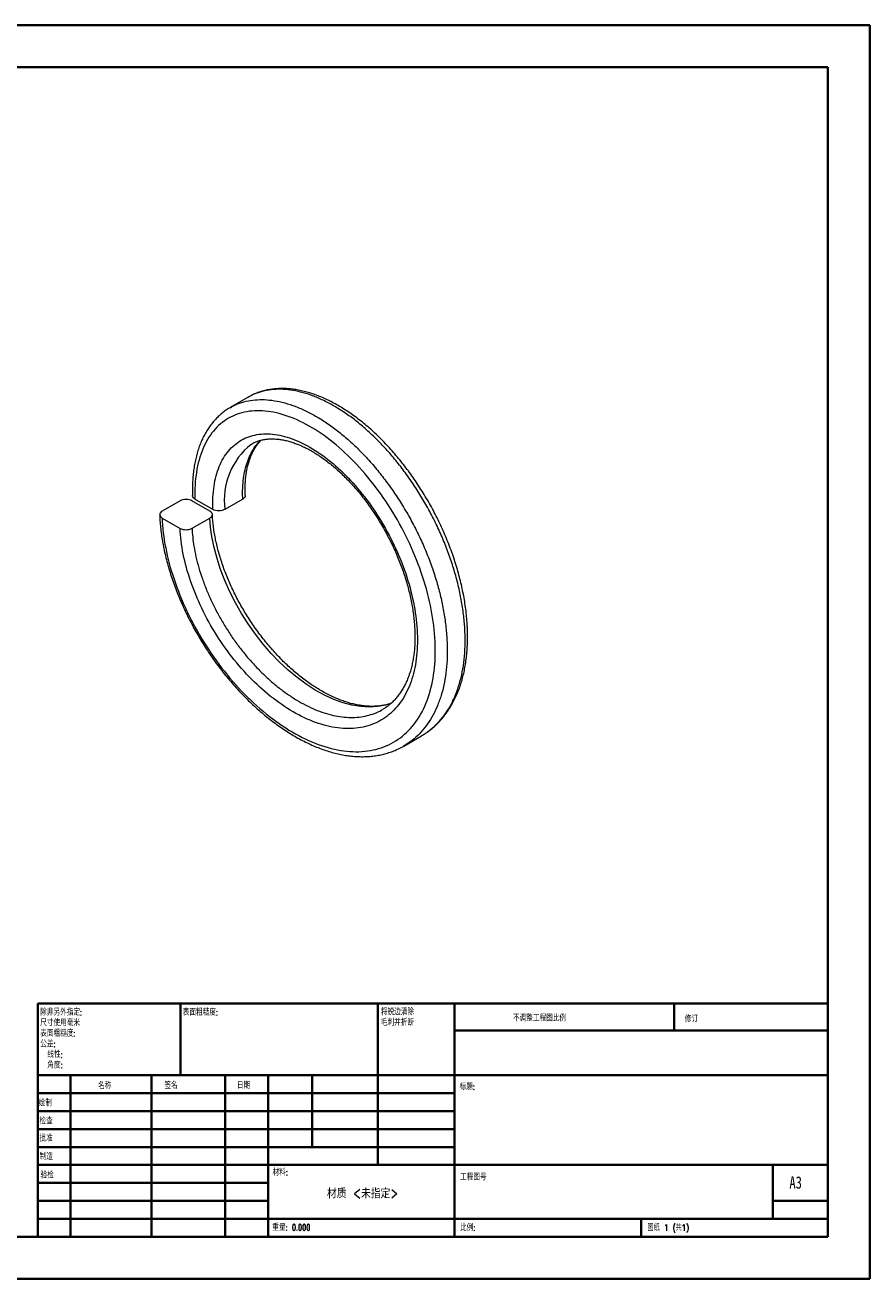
# Model space of a CAD drawing. Header units: millimetres. Extents: x 0 to 420, y 0 to 297.
# Tile 2 of 2: x 220 to 420, y 0 to 297. Entities that reach past the tile are written whole.
import ezdxf

# ---------------------------------------------------------------- set-up
doc = ezdxf.new("R2010")
doc.units = ezdxf.units.MM
doc.styles.add('SLDTEXTSTYLE0', font='TXT', dxfattribs={"width": 0.75, "bigfont": 'bigfont'})
doc.styles.add('SLDTEXTSTYLE1', font='TXT', dxfattribs={"width": 0.75})
doc.styles.add('SLDTEXTSTYLE2', font='TXT', dxfattribs={"width": 0.694444, "bigfont": 'bigfont'})

# ---------------------------------------------------------------- blocks, each defined once
blk = doc.blocks.new('SW_NOTE_0')
at = {"color": 0, "linetype": 'Continuous', "lineweight": 0, "char_height": 1.5, "attachment_point": 1, "style": 'SLDTEXTSTYLE0'}
for s, insert in [('\\M+18FAB锐边\\M+190B4\\M+18F9C', (0, 1.93)), ('\\M+196D1\\M+18E68\\M+19BF3\\M+190DC\\M+19266', (0, -0.57))]:
    blk.add_mtext(s, dxfattribs=dict(at, insert=insert))
blk = doc.blocks.new('SW_NOTE_1')
at = {"color": 0, "linetype": 'Continuous', "lineweight": 0, "char_height": 1.5, "attachment_point": 1, "style": 'SLDTEXTSTYLE0'}
for s, insert in [('\\M+18F9C\\M+194F1另\\M+18A4F\\M+18E77\\M+192E8:', (0, 1.93)), ('\\M+18EDA\\M+190A1\\M+18E67\\M+19770\\M+19F7C\\M+195C4', (0, -0.57)), ('\\M+1955C\\M+196CA\\M+19165糙\\M+19378:', (0, -3.07)), ('\\M+18CF6\\M+18DB7:', (0, -5.57)), ('线\\M+190AB:', (1.69, -8.07)), ('\\M+18A70\\M+19378:', (1.69, -10.57))]:
    blk.add_mtext(s, dxfattribs=dict(at, insert=insert))

msp = doc.modelspace()

# ---------------------------------------------------------------- linework, layer by layer
at = {"color": 7, "linetype": 'Continuous', "lineweight": 40}
for p, q in [((0.08, 297.21), (420.08, 297.21)), ((420.08, 0.21), (420.08, 297.21)), ((25.08, 287.21), (410.08, 287.21)), ((410.08, 287.21), (410.08, 10.21)), ((222.88, 65.46), (410.08, 65.46)), ((222.88, 65.46), (222.88, 10.21)), ((256.68, 48.46), (256.68, 65.46)), ((303.48, 65.46), (303.48, 27.21)), ((321.68, 65.46), (321.68, 10.21)), ((373.68, 59.09), (373.68, 65.46)), ((410.08, 59.09), (321.68, 59.09)), ((410.08, 48.46), (222.88, 48.46)), ((230.68, 48.46), (230.68, 10.21)), ((249.87, 48.46), (249.87, 10.21)), ((267.28, 48.46), (267.28, 10.21)), ((277.48, 10.21), (277.48, 48.46)), ((287.88, 31.46), (287.88, 48.46)), ((321.68, 44.21), (222.88, 44.21)), ((321.68, 39.96), (222.88, 39.96)), ((321.68, 35.71), (222.88, 35.71)), ((321.68, 31.46), (222.88, 31.46)), ((277.48, 27.21), (222.88, 27.21)), ((277.48, 27.21), (410.08, 27.21)), ((397.08, 14.46), (397.08, 27.21)), ((277.48, 22.96), (222.88, 22.96)), ((277.48, 18.71), (222.88, 18.71)), ((410.08, 18.71), (397.08, 18.71)), ((222.88, 14.46), (410.08, 14.46)), ((365.88, 10.21), (365.88, 14.46)), ((25.08, 10.21), (410.08, 10.21)), ((0.08, 0.21), (420.08, 0.21))]:
    msp.add_line(p, q, dxfattribs=at)
at = {"color": 7, "linetype": 'Continuous', "lineweight": 15}
for p, q in [((272.74, 209.07), (268.5, 206.62)), ((272.76, 209.04), (272.72, 209.02)), ((273.56, 197.97), (273.51, 197.94)), ((256.62, 184.54), (252.37, 182.09)), ((263.69, 182.09), (259.44, 184.54)), ((264.39, 182.49), (260.15, 184.94)), ((271.46, 184.94), (267.22, 182.5)), ((252.37, 180.45), (256.62, 178)), ((259.45, 178.01), (263.69, 180.45)), ((309.61, 126.43), (313.85, 128.88)), ((313.83, 128.91), (313.9, 128.94))]:
    msp.add_line(p, q, dxfattribs=at)
at = {"color": 8, "linetype": 'Continuous', "lineweight": 15, "flags": 128}
msp.add_lwpolyline([(306.58, 136.52), (305.28, 136.11), (303.45, 135.78), (301.5, 135.66), (299.46, 135.77), (297.33, 136.12), (295.23, 136.68), (293.08, 137.45), (290.87, 138.46), (288.64, 139.68), (286.5, 141.06), (284.35, 142.64), (282.23, 144.4), (280.13, 146.35), (278.18, 148.39), (276.27, 150.58), (274.46, 152.9), (272.72, 155.36), (271.17, 157.82), (269.73, 160.37), (268.4, 162.98), (267.21, 165.66), (266.22, 168.24), (265.37, 170.86), (264.68, 173.46), (264.16, 176.04), (263.85, 178.27), (263.69, 180.45), (263.69, 180.45), (263.69, 180.45)], dxfattribs=at)
at = {"color": 8, "linetype": 'Continuous', "lineweight": 15}
msp.add_arc((284.04, 184.66), 16.96, 128.7316, 187.3398, dxfattribs=at)
at = {"color": 7, "linetype": 'Continuous', "lineweight": 15}
for points, knots in [([(314.52, 129.29), (314.8, 129.48), (315.42, 129.88), (316.33, 130.59), (317.27, 131.42), (318.15, 132.31), (318.99, 133.28), (319.78, 134.32), (320.52, 135.42), (321.21, 136.59), (321.84, 137.81), (322.41, 139.1), (322.92, 140.43), (323.36, 141.81), (323.74, 143.23), (324.06, 144.71), (324.32, 146.23), (324.52, 147.8), (324.66, 149.42), (324.74, 151.08), (324.75, 152.77), (324.7, 154.49), (324.6, 156.23), (324.43, 157.99), (324.2, 159.76), (323.91, 161.53), (323.57, 163.32), (323.17, 165.11), (322.71, 166.93), (322.19, 168.75), (321.62, 170.58), (320.99, 172.4), (320.31, 174.22), (319.57, 176.03), (318.79, 177.83), (317.96, 179.6), (317.09, 181.35), (316.17, 183.07), (315.21, 184.75), (314.22, 186.41), (313.18, 188.04), (312.11, 189.64), (311, 191.21), (309.86, 192.74), (308.68, 194.22), (307.48, 195.66), (306.25, 197.05), (305, 198.39), (303.73, 199.67), (302.45, 200.88), (301.15, 202.04), (299.83, 203.13), (298.5, 204.17), (297.15, 205.14), (295.79, 206.05), (294.43, 206.89), (293.06, 207.67), (291.69, 208.36), (290.33, 208.99), (288.97, 209.53), (287.63, 210), (286.31, 210.39), (285, 210.69), (283.7, 210.92), (282.43, 211.06), (281.17, 211.13), (279.94, 211.12), (278.73, 211.02), (277.56, 210.85), (276.42, 210.59), (275.32, 210.26), (274.27, 209.85), (273.39, 209.44), (272.89, 209.14), (272.71, 209.03)], [0, 0, 0, 0, 0.010993, 0.024448, 0.037975, 0.051613, 0.065354, 0.079187, 0.093094, 0.107058, 0.121057, 0.135066, 0.149056, 0.163004, 0.176898, 0.190753, 0.204776, 0.218904, 0.233111, 0.24737, 0.261653, 0.275929, 0.290168, 0.304345, 0.318438, 0.332426, 0.346302, 0.360322, 0.374396, 0.388511, 0.402656, 0.416819, 0.430991, 0.445155, 0.459303, 0.473424, 0.48751, 0.50155, 0.515501, 0.529484, 0.543509, 0.557572, 0.571666, 0.585785, 0.59992, 0.614063, 0.628202, 0.642329, 0.656437, 0.670523, 0.684549, 0.698584, 0.712693, 0.726865, 0.741085, 0.755338, 0.769608, 0.783875, 0.798119, 0.812325, 0.826473, 0.840528, 0.854519, 0.868538, 0.882552, 0.896539, 0.91048, 0.924358, 0.938156, 0.951864, 0.965477, 0.978995, 0.992424, 1, 1, 1, 1]), ([(268.49, 206.58), (268.5, 206.58), (268.92, 206.81), (269.93, 207.41), (271.72, 208.01), (273.84, 208.43), (276.07, 208.55), (278.39, 208.38), (280.82, 207.92), (283.31, 207.17), (285.85, 206.13), (288.4, 204.83), (291.01, 203.25), (293.6, 201.4), (296.15, 199.32), (298.64, 197.02), (301.09, 194.48), (303.45, 191.74), (305.7, 188.84), (307.83, 185.8), (309.85, 182.58), (311.73, 179.27), (313.43, 175.87), (314.95, 172.42), (316.3, 168.89), (317.44, 165.35), (318.38, 161.83), (319.1, 158.36), (319.61, 154.91), (319.86, 151.95), (319.94, 149.5), (319.91, 147.13), (319.72, 144.45), (319.28, 141.53), (318.61, 138.74), (317.72, 136.16), (316.61, 133.8), (315.31, 131.67), (313.8, 129.75), (312.09, 128.13), (310.69, 127.03), (309.81, 126.58), (309.61, 126.47), (309.59, 126.46)], [0, 0, 0, 0, 0.000372, 0.018345, 0.04549, 0.072835, 0.099312, 0.125974, 0.152922, 0.180264, 0.206649, 0.233216, 0.260362, 0.287708, 0.314185, 0.340847, 0.367796, 0.395137, 0.421617, 0.448281, 0.475233, 0.502577, 0.529054, 0.555716, 0.582665, 0.610007, 0.636484, 0.663146, 0.690095, 0.717436, 0.734003, 0.750615, 0.777091, 0.803751, 0.830699, 0.85804, 0.884516, 0.911178, 0.938127, 0.965468, 0.991852, 0.999349, 1, 1, 1, 1]), ([(252.37, 180.45), (252.45, 178.18), (252.73, 175.79), (253.68, 170.94), (254.33, 168.46), (256.03, 163.42), (257.06, 160.87), (259.43, 155.89), (260.77, 153.43), (263.77, 148.61), (265.38, 146.32), (268.84, 141.97), (270.7, 139.89), (274.55, 136.1), (276.53, 134.4), (280.59, 131.34), (282.69, 130), (286.8, 127.8), (288.86, 126.93), (292.95, 125.66), (294.94, 125.28), (298.77, 125.02), (300.62, 125.13), (304.11, 125.88), (305.72, 126.49), (308.68, 128.2), (310.04, 129.31), (312.41, 131.95), (313.43, 133.47), (315.12, 136.94), (315.79, 138.88), (316.72, 143.02), (317, 145.23), (317.15, 149.96), (317.03, 152.44), (316.41, 157.48), (315.92, 160.05), (314.56, 165.28), (313.69, 167.93), (311.65, 173.1), (310.47, 175.65), (307.78, 180.65), (306.33, 183.04), (303.19, 187.57), (301.5, 189.75), (297.98, 193.73), (296.17, 195.53), (292.43, 198.77), (290.5, 200.21), (286.69, 202.58), (284.79, 203.54), (281.03, 205), (279.2, 205.48), (275.71, 205.93), (274.02, 205.91), (270.86, 205.36), (269.41, 204.83), (266.76, 203.3), (265.56, 202.28), (263.51, 199.84), (262.66, 198.41), (261.31, 195.15), (260.8, 193.3), (260.19, 189.34), (260.07, 187.22), (260.15, 184.94)], [0, 0, 0, 0, 0.03125, 0.03125, 0.0625, 0.0625, 0.09375, 0.09375, 0.125, 0.125, 0.15625, 0.15625, 0.1875, 0.1875, 0.21875, 0.21875, 0.25, 0.25, 0.28125, 0.28125, 0.3125, 0.3125, 0.34375, 0.34375, 0.375, 0.375, 0.40625, 0.40625, 0.4375, 0.4375, 0.46875, 0.46875, 0.5, 0.5, 0.53125, 0.53125, 0.5625, 0.5625, 0.59375, 0.59375, 0.625, 0.625, 0.65625, 0.65625, 0.6875, 0.6875, 0.71875, 0.71875, 0.75, 0.75, 0.78125, 0.78125, 0.8125, 0.8125, 0.84375, 0.84375, 0.875, 0.875, 0.90625, 0.90625, 0.9375, 0.9375, 0.96875, 0.96875, 1, 1, 1, 1]), ([(268.48, 206.59), (268.35, 206.52), (267.9, 206.27), (267.17, 205.76), (266.29, 205.07), (265.45, 204.3), (264.67, 203.46), (263.93, 202.56), (263.24, 201.59), (262.61, 200.55), (262.03, 199.45), (261.51, 198.29), (261.05, 197.07), (260.65, 195.8), (260.31, 194.47), (260.03, 193.1), (259.82, 191.68), (259.66, 190.21), (259.57, 188.7), (259.54, 187.2), (259.55, 186.22), (259.56, 185.75)], [0, 0, 0, 0, 0.020823, 0.073546, 0.126482, 0.179695, 0.233219, 0.287076, 0.341266, 0.395773, 0.450559, 0.505574, 0.560755, 0.616037, 0.671194, 0.727036, 0.782636, 0.838311, 0.894149, 0.950276, 1, 1, 1, 1]), ([(264.39, 182.49), (264.32, 184.44), (264.41, 186.3), (264.92, 189.69), (265.33, 191.24), (266.48, 194.04), (267.21, 195.28), (268.95, 197.37), (269.95, 198.22), (272.24, 199.54), (273.49, 199.98), (276.16, 200.43), (277.6, 200.45), (280.61, 200.03), (282.15, 199.61), (285.34, 198.36), (286.99, 197.5), (290.26, 195.44), (291.87, 194.22), (295.08, 191.41), (296.65, 189.83), (299.63, 186.41), (301.06, 184.56), (303.77, 180.59), (305, 178.53), (307.26, 174.27), (308.29, 172.04), (310.03, 167.56), (310.75, 165.31), (311.89, 160.81), (312.31, 158.55), (312.82, 154.2), (312.91, 152.09), (312.75, 148.01), (312.51, 146.09), (311.67, 142.51), (311.08, 140.83), (309.61, 137.85), (308.73, 136.53), (306.65, 134.23), (305.47, 133.28), (302.91, 131.8), (301.51, 131.26), (298.48, 130.61), (296.89, 130.5), (293.57, 130.72), (291.82, 131.05), (288.3, 132.12), (286.53, 132.86), (282.95, 134.75), (281.14, 135.89), (277.63, 138.5), (275.92, 139.96), (272.57, 143.23), (270.97, 144.99), (267.97, 148.71), (266.55, 150.7), (263.97, 154.82), (262.81, 156.92), (260.75, 161.2), (259.84, 163.4), (258.36, 167.7), (257.78, 169.83), (256.95, 174.01), (256.7, 176.05), (256.62, 178)], [0, 0, 0, 0, 0.03125, 0.03125, 0.0625, 0.0625, 0.09375, 0.09375, 0.125, 0.125, 0.15625, 0.15625, 0.1875, 0.1875, 0.21875, 0.21875, 0.25, 0.25, 0.28125, 0.28125, 0.3125, 0.3125, 0.34375, 0.34375, 0.375, 0.375, 0.40625, 0.40625, 0.4375, 0.4375, 0.46875, 0.46875, 0.5, 0.5, 0.53125, 0.53125, 0.5625, 0.5625, 0.59375, 0.59375, 0.625, 0.625, 0.65625, 0.65625, 0.6875, 0.6875, 0.71875, 0.71875, 0.75, 0.75, 0.78125, 0.78125, 0.8125, 0.8125, 0.84375, 0.84375, 0.875, 0.875, 0.90625, 0.90625, 0.9375, 0.9375, 0.96875, 0.96875, 1, 1, 1, 1]), ([(273.55, 197.97), (273.7, 198.06), (274.1, 198.29), (274.78, 198.58), (275.61, 198.85), (276.47, 199.04), (277.37, 199.17), (278.3, 199.21), (279.26, 199.18), (280.25, 199.08), (281.26, 198.91), (282.29, 198.66), (283.35, 198.34), (284.43, 197.95), (285.52, 197.49), (286.62, 196.96), (287.73, 196.35), (288.85, 195.68), (289.97, 194.94), (291.1, 194.13), (292.23, 193.26), (293.36, 192.31), (294.49, 191.31), (295.6, 190.24), (296.7, 189.11), (297.78, 187.94), (298.84, 186.71), (299.87, 185.44), (300.87, 184.12), (301.84, 182.77), (302.78, 181.38), (303.69, 179.94), (304.57, 178.46), (305.42, 176.95), (306.23, 175.41), (307, 173.84), (307.73, 172.25), (308.4, 170.66), (309.02, 169.07), (309.59, 167.48), (310.1, 165.9), (310.56, 164.32), (310.96, 162.74), (311.32, 161.16), (311.62, 159.58), (311.86, 158.02), (312.05, 156.46), (312.19, 154.93), (312.26, 153.43), (312.28, 151.97), (312.24, 150.55), (312.14, 149.18), (311.99, 147.87), (311.78, 146.6), (311.52, 145.38), (311.2, 144.2), (310.83, 143.06), (310.4, 141.97), (309.92, 140.94), (309.38, 139.96), (308.8, 139.04), (308.17, 138.18), (307.49, 137.39), (306.77, 136.67), (306.01, 136.02), (305.29, 135.49), (304.8, 135.21), (304.59, 135.09)], [0, 0, 0, 0, 0.009976, 0.026568, 0.042984, 0.059394, 0.075634, 0.091692, 0.107581, 0.123328, 0.138958, 0.154497, 0.169964, 0.185375, 0.200743, 0.21607, 0.231368, 0.246537, 0.261779, 0.27709, 0.292462, 0.307883, 0.32334, 0.338818, 0.354301, 0.369769, 0.385208, 0.400603, 0.415951, 0.431145, 0.446425, 0.461834, 0.477346, 0.492933, 0.508566, 0.524212, 0.539827, 0.55538, 0.570842, 0.586184, 0.601388, 0.61656, 0.631781, 0.647127, 0.662574, 0.678094, 0.693655, 0.709225, 0.724763, 0.740237, 0.75562, 0.770886, 0.786015, 0.801006, 0.816046, 0.831319, 0.846713, 0.862215, 0.877813, 0.893492, 0.909238, 0.92504, 0.940887, 0.956768, 0.97267, 0.988583, 1, 1, 1, 1]), ([(272.06, 185.78), (272.05, 185.82), (272.04, 186.28), (272.03, 187.07), (272.04, 188.18), (272.1, 189.27), (272.21, 190.41), (272.38, 191.54), (272.6, 192.62), (272.87, 193.64), (273.2, 194.61), (273.57, 195.53), (274, 196.39), (274.47, 197.2), (274.99, 197.94), (275.44, 198.51), (275.74, 198.8), (275.82, 198.89)], [0, 0, 0, 0, 0.007015, 0.076346, 0.13732, 0.203142, 0.276722, 0.352124, 0.427307, 0.501233, 0.576665, 0.652848, 0.729796, 0.80753, 0.886074, 0.965458, 1, 1, 1, 1]), ([(259.44, 184.54), (259.07, 184.75), (258.55, 184.87), (257.51, 184.87), (256.99, 184.75), (256.62, 184.54)], [0, 0, 0, 0, 0.5, 0.5, 1, 1, 1, 1]), ([(260.15, 184.94), (260.01, 185.04), (259.73, 185.25), (259.56, 185.54), (259.58, 185.71), (259.59, 185.75)], [0, 0, 0, 0, 0.432565, 0.865124, 1, 1, 1, 1]), ([(272.03, 185.78), (272.03, 185.69), (272.03, 185.46), (271.81, 185.17), (271.56, 185.01), (271.46, 184.94)], [0, 0, 0, 0, 0.300688, 0.721729, 1, 1, 1, 1]), ([(251.77, 181.24), (251.78, 181.15), (251.8, 180.53), (251.88, 179.39), (252.03, 177.8), (252.24, 176.17), (252.52, 174.49), (252.85, 172.78), (253.25, 171.06), (253.71, 169.32), (254.22, 167.58), (254.79, 165.83), (255.42, 164.08), (256.1, 162.33), (256.84, 160.57), (257.63, 158.81), (258.47, 157.06), (259.36, 155.33), (260.3, 153.61), (261.28, 151.92), (262.3, 150.26), (263.36, 148.63), (264.46, 147.03), (265.6, 145.47), (266.78, 143.93), (268, 142.43), (269.25, 140.97), (270.54, 139.54), (271.86, 138.17), (273.2, 136.84), (274.56, 135.56), (275.95, 134.34), (277.35, 133.18), (278.76, 132.09), (280.18, 131.05), (281.61, 130.08), (283.06, 129.18), (284.52, 128.33), (286, 127.55), (287.47, 126.84), (288.95, 126.2), (290.42, 125.63), (291.89, 125.15), (293.34, 124.74), (294.78, 124.41), (296.19, 124.17), (297.58, 124), (298.95, 123.92), (300.31, 123.91), (301.65, 123.98), (302.96, 124.13), (304.24, 124.37), (305.48, 124.68), (306.68, 125.06), (307.85, 125.53), (308.84, 125.99), (309.43, 126.33), (309.66, 126.47)], [0, 0, 0, 0, 0.003327, 0.021847, 0.039421, 0.057861, 0.07654, 0.095221, 0.113901, 0.132581, 0.151275, 0.169776, 0.18835, 0.207008, 0.22573, 0.244495, 0.263278, 0.282051, 0.300788, 0.319467, 0.338069, 0.356577, 0.375001, 0.393494, 0.412061, 0.430692, 0.449375, 0.468096, 0.486839, 0.50559, 0.524328, 0.54304, 0.561712, 0.580335, 0.598847, 0.617385, 0.636046, 0.654807, 0.673644, 0.69253, 0.711437, 0.730324, 0.74916, 0.767912, 0.78655, 0.805029, 0.823341, 0.841807, 0.860291, 0.878765, 0.89721, 0.915604, 0.933932, 0.952181, 0.970342, 0.988411, 1, 1, 1, 1]), ([(252.37, 182.09), (252, 181.87), (251.79, 181.57), (251.79, 180.97), (252, 180.67), (252.37, 180.45)], [0, 0, 0, 0, 0.5, 0.5, 1, 1, 1, 1]), ([(263.69, 180.45), (264.06, 180.67), (264.27, 180.97), (264.27, 181.57), (264.06, 181.87), (263.69, 182.09)], [0, 0, 0, 0, 0.5, 0.5, 1, 1, 1, 1]), ([(306.6, 136.54), (306.3, 136.44), (305.67, 136.25), (304.66, 136.04), (303.6, 135.9), (302.51, 135.83), (301.4, 135.84), (300.26, 135.93), (299.1, 136.09), (297.92, 136.32), (296.73, 136.62), (295.53, 137), (294.31, 137.45), (293.08, 137.97), (291.84, 138.56), (290.59, 139.22), (289.34, 139.95), (288.09, 140.75), (286.85, 141.61), (285.6, 142.53), (284.37, 143.51), (283.16, 144.55), (281.96, 145.64), (280.79, 146.78), (279.64, 147.97), (278.51, 149.21), (277.41, 150.49), (276.33, 151.82), (275.28, 153.2), (274.26, 154.61), (273.29, 156.05), (272.35, 157.51), (271.46, 158.99), (270.61, 160.49), (269.82, 161.99), (269.08, 163.5), (268.39, 165.01), (267.75, 166.53), (267.15, 168.06), (266.6, 169.6), (266.11, 171.13), (265.67, 172.66), (265.29, 174.17), (264.96, 175.66), (264.7, 177.11), (264.5, 178.53), (264.35, 179.92), (264.29, 180.82), (264.27, 181.29), (264.27, 181.31)], [0, 0, 0, 0, 0.020968, 0.043647, 0.066195, 0.088591, 0.110826, 0.132899, 0.154814, 0.176577, 0.198174, 0.219639, 0.241142, 0.26267, 0.284231, 0.305826, 0.327451, 0.349102, 0.370771, 0.392448, 0.414121, 0.435782, 0.457411, 0.479003, 0.500388, 0.521933, 0.543611, 0.565397, 0.587259, 0.609165, 0.631077, 0.652951, 0.674753, 0.696451, 0.718018, 0.739446, 0.760823, 0.782344, 0.804017, 0.825806, 0.847673, 0.869575, 0.89146, 0.913279, 0.93499, 0.956557, 0.977945, 0.999312, 1, 1, 1, 1]), ([(267.22, 182.5), (266.85, 182.28), (266.33, 182.16), (265.29, 182.16), (264.77, 182.28), (264.39, 182.49)], [0, 0, 0, 0, 0.5, 0.5, 1, 1, 1, 1]), ([(256.62, 178), (256.99, 177.79), (257.51, 177.67), (258.55, 177.67), (259.07, 177.79), (259.45, 178.01)], [0, 0, 0, 0, 0.5, 0.5, 1, 1, 1, 1]), ([(313.91, 128.92), (314.05, 129), (314.23, 129.1), (314.4, 129.21), (314.43, 129.23)], [0, 0, 0, 0, 0.799278, 1, 1, 1, 1])]:
    msp.add_open_spline(points, degree=3, knots=knots, dxfattribs=at)
at = {"color": 8, "linetype": 'Continuous', "lineweight": 15}
for points, knots in [([(313.9, 128.94), (314.09, 129.04), (314.97, 129.51), (316.36, 130.6), (318.06, 132.23), (319.55, 134.12), (320.87, 136.28), (321.98, 138.66), (322.86, 141.23), (323.53, 143.99), (323.97, 146.94), (324.16, 149.64), (324.18, 151.98), (324.1, 154.34), (323.86, 157.2), (323.37, 160.62), (322.65, 164.12), (321.72, 167.66), (320.59, 171.18), (319.27, 174.68), (317.74, 178.17), (316.04, 181.59), (314.18, 184.88), (312.19, 188.07), (310.04, 191.15), (307.78, 194.08), (305.44, 196.8), (303.01, 199.33), (300.5, 201.67), (297.94, 203.77), (295.37, 205.61), (292.8, 207.19), (290.21, 208.53), (287.66, 209.58), (285.18, 210.34), (282.76, 210.81), (280.41, 211), (278.17, 210.89), (276.06, 210.48), (274.25, 209.88), (273.21, 209.29), (272.76, 209.04)], [0, 0, 0, 0, 0.00756, 0.034837, 0.061342, 0.087846, 0.11512, 0.142395, 0.168898, 0.195401, 0.222675, 0.249948, 0.265744, 0.281578, 0.308083, 0.334588, 0.361863, 0.389137, 0.415642, 0.442147, 0.469421, 0.496696, 0.523203, 0.54971, 0.576988, 0.604265, 0.63077, 0.657274, 0.684549, 0.711823, 0.738331, 0.764839, 0.792118, 0.819396, 0.845901, 0.872405, 0.89968, 0.926954, 0.953461, 0.979968, 1, 1, 1, 1]), ([(271.46, 184.94), (271.46, 184.94), (271.44, 185.52), (271.42, 186.65), (271.5, 188.47), (271.71, 190.38), (272.12, 192.35), (272.7, 194.19), (273.44, 195.85), (274.34, 197.31), (275.11, 198.31), (275.63, 198.76), (275.75, 198.87)], [0, 0, 0, 0, 0.000026, 0.094472, 0.189279, 0.316411, 0.444426, 0.575224, 0.706984, 0.834115, 0.962129, 1, 1, 1, 1]), ([(259.45, 178.01), (259.45, 178.01), (259.48, 177.32), (259.58, 175.92), (259.88, 173.67), (260.36, 171.25), (261.02, 168.67), (261.87, 166.04), (262.87, 163.4), (264.03, 160.77), (265.33, 158.17), (266.78, 155.59), (268.35, 153.08), (270.04, 150.65), (271.83, 148.34), (273.75, 146.11), (275.73, 144.03), (277.79, 142.09), (279.89, 140.33), (282.06, 138.72), (284.24, 137.3), (286.42, 136.08), (288.6, 135.07), (290.79, 134.26), (292.94, 133.67), (295.04, 133.31), (297.07, 133.18), (299.05, 133.27), (300.93, 133.59), (302.69, 134.15), (303.91, 134.65), (304.5, 135.04), (304.59, 135.1)], [0, 0, 0, 0, 0.000007, 0.031365, 0.062723, 0.097932, 0.133771, 0.16961, 0.206101, 0.241312, 0.277153, 0.312994, 0.349486, 0.384698, 0.42054, 0.456382, 0.492876, 0.528086, 0.563925, 0.599764, 0.636255, 0.671469, 0.706929, 0.743159, 0.779656, 0.814865, 0.850704, 0.886543, 0.923033, 0.958247, 0.993706, 1, 1, 1, 1])]:
    msp.add_open_spline(points, degree=3, knots=knots, dxfattribs=at)

# ---------------------------------------------------------------- block references
at = {"color": 7, "linetype": 'Continuous', "lineweight": 0}
for name, p in [('SW_NOTE_1', (223.47, 62.2)), ('SW_NOTE_0', (304.19, 62.28))]:
    msp.add_blockref(name, p, dxfattribs=at)

# ---------------------------------------------------------------- texts
for s, insert, char_height, attachment_point, style in [('\\M+1955C\\M+196CA\\M+19165糙\\M+19378:', (257.25, 64.13), 1.5, 1, 'SLDTEXTSTYLE0'), ('\\M+19573调\\M+190AE\\M+18D48\\M+192F6图\\M+194E4\\M+197E1', (335.49, 62.75), 1.5, 1, 'SLDTEXTSTYLE0'), ('\\M+18F43订', (376.21, 62.55), 1.5, 1, 'SLDTEXTSTYLE0'), ('\\M+196BC\\M+18FCC', (237.2, 46.72), 1.5, 1, 'SLDTEXTSTYLE0'), ('签\\M+196BC', (252.91, 46.78), 1.5, 1, 'SLDTEXTSTYLE0'), ('\\M+193FA\\M+18AFA', (270.09, 46.79), 1.5, 1, 'SLDTEXTSTYLE0'), ('标题:', (322.84, 46.49), 1.5, 1, 'SLDTEXTSTYLE0'), ('绘\\M+190A7', (223.09, 42.64), 1.5, 1, 'SLDTEXTSTYLE0'), ('检查', (223.29, 38.37), 1.5, 1, 'SLDTEXTSTYLE0'), ('\\M+194E1\\M+18F79', (223.28, 34.28), 1.5, 1, 'SLDTEXTSTYLE0'), ('\\M+190A7\\M+191A2', (223.33, 29.95), 1.5, 1, 'SLDTEXTSTYLE0'), ('验检', (223.55, 25.56), 1.5, 1, 'SLDTEXTSTYLE0'), ('\\M+18DDE\\M+197BF:', (278.52, 26.2), 1.5, 1, 'SLDTEXTSTYLE0'), ('\\M+18D48\\M+192F6图\\M+18D86', (322.95, 25.08), 1.5, 1, 'SLDTEXTSTYLE0'), ('A3', (401, 24.52), 2.91, 1, 'SLDTEXTSTYLE1'), ('\\M+18DDE质 <\\M+196A2\\M+18E77\\M+192E8>', (299.85, 21.7), 2.3813, 2, 'SLDTEXTSTYLE0'), ('\\M+18F64\\M+197CA: 0.000', (278.5, 13.16), 1.4986, 1, 'SLDTEXTSTYLE0'), ('\\M+194E4\\M+197E1:', (322.95, 13.11), 1.5, 1, 'SLDTEXTSTYLE0'), ('图纸 1 (\\M+18BA41)', (367.36, 13.11), 1.5, 1, 'SLDTEXTSTYLE2')]:
    msp.add_mtext(s, dxfattribs=dict(at, insert=insert, char_height=char_height, attachment_point=attachment_point, style=style))

doc.saveas('drawing.dxf')
